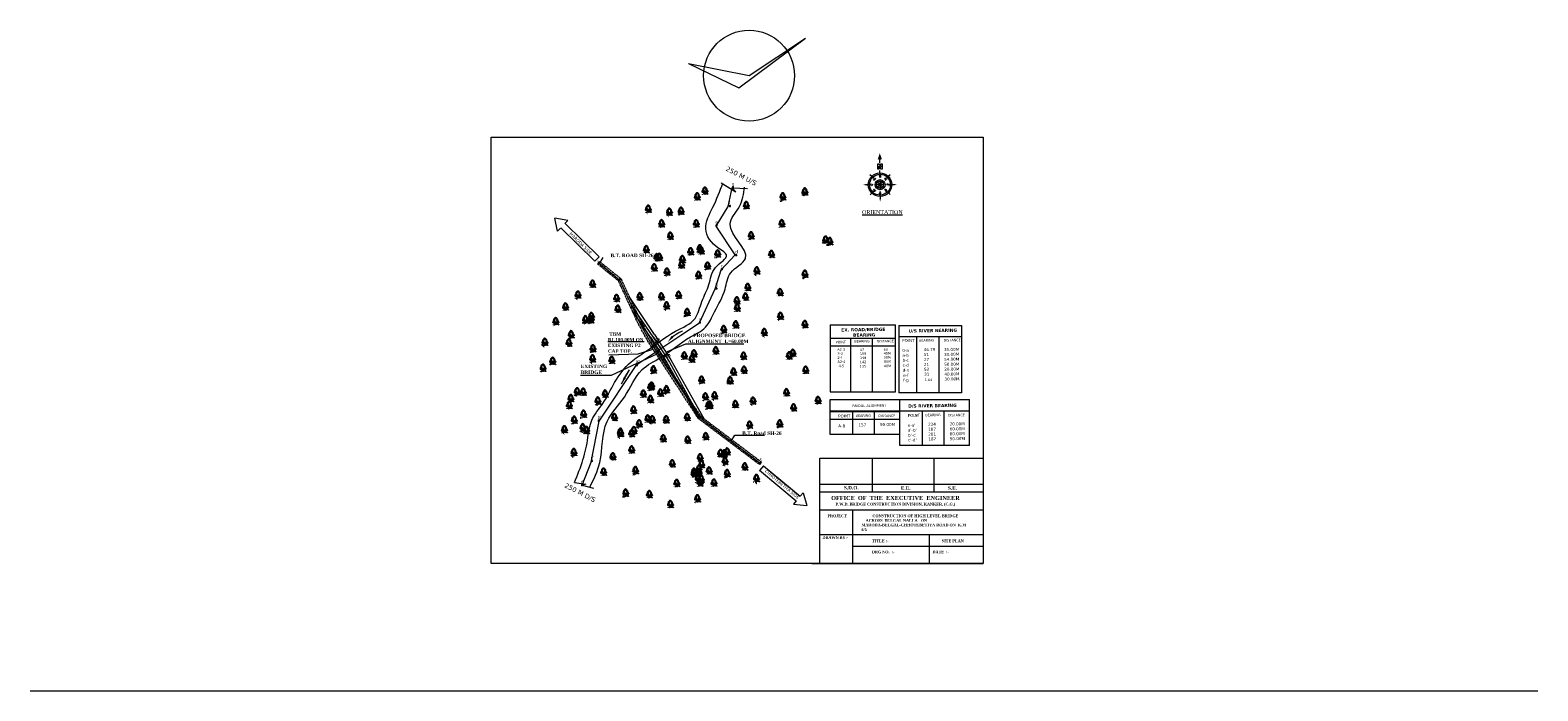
# Model space of a CAD drawing. Header units: millimetres. Extents: x -7700071838 to 844383267715, y -571436171822 to -543.
# Tile 7 of 11: x -3841482390 to -3839024160, y -6732846500 to -6731770360. Entities that reach past the tile are written whole.
import ezdxf
from ezdxf.enums import TextEntityAlignment as Align

# ---------------------------------------------------------------- set-up
doc = ezdxf.new("R2010")
doc.units = ezdxf.units.MM
doc.header["$MEASUREMENT"] = 0
doc.header["$PDMODE"] = 98
doc.header["$PDSIZE"] = 1500
doc.linetypes.add('CENTER', pattern=[50.8, 31.75, -6.35, 6.35, -6.35])
doc.linetypes.add('CENTER2', pattern=[28.575, 19.05, -3.175, 3.175, -3.175])
for name, color, linetype in [('A-Anno-Note', 211, 'Continuous'), ('GROUND_LVL', 114, 'Continuous'), ('SECTION', 7, 'Continuous'), ('TEX', 6, 'Continuous'), ('TEXT', 221, 'Continuous')]:
    doc.layers.add(name, color=color, linetype=linetype)
doc.layers.add('DIMENTION', color=7, linetype='Continuous', lineweight=9)
doc.styles.add('ROMANS', font='romans.shx')
doc.styles.get("Standard").update_dxf_attribs({"font": 'verdana.ttf', "height": 4000})
doc.dimstyles.new('ISO-25', dxfattribs={"dimtxt": 1600, "dimasz": 4000, "dimexe": 4000, "dimexo": 4000, "dimgap": 0.02, "dimtad": 0, "dimdec": 0, "dimdsep": 46, "dimtxsty": 'Standard', "dimcen": 996, "dimclrd": 1, "dimclre": 1, "dimclrt": 1, "dimadec": 0, "dimazin": 0, "dimtfac": 1, "dimtdec": 0, "dimtix": 1, "dimtmove": 2, "dimatfit": 3, "dimfxl": 1200, "dimlwd": 0, "dimlwe": 0, "dimarcsym": 0})

# ---------------------------------------------------------------- blocks, each defined once
blk = doc.blocks.new('A$C16861002')
h = blk.add_hatch()
h.set_pattern_fill('AR-SAND,_O', color=86, scale=0.00875, angle=-7.1637)
h.set_pattern_definition([(30.3363, (-438.715158, 35.971238), (0.0015555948, 0.01679683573), [0, -0.0133, 0, -0.014875, 0, -0.01421875]), (0.3363, (-438.715158, 35.971238), (0.0184440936, 0.0225698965), [0, -0.007175, 0, -0.0119875, 0, -0.00459375]), (320.3363, (-438.725837, 35.97258), (0.02704221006, -0.0033489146), [0, -0.004375, 0, -0.01575, 0, -0.0205625]), (310.3363, (-438.725837, 35.97258), (0.0270559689, 0.0043395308), [0, -0.0021875, 0, -0.010325, 0, -0.0118125])])
edge = h.paths.add_edge_path()
edge.add_spline(control_points=[(0.44, 0.1), (0.44, 0.1), (0.41, 0.11), (0.36, 0.11), (0.27, 0.12), (0.17, 0.14), (0.08, 0.13), (0.01, 0.17), (-0.01, 0.15), (-0.01, 0.14)], knot_values=[0.028153, 0.028153, 0.028153, 0.028153, 0.042705, 0.440186, 0.998352, 1.57343, 2.182336, 2.529485, 2.667956, 2.667956, 2.667956, 2.667956], degree=3, periodic=0)
edge.add_line((-0.01, 0.14), (0.43, 0.08))
edge.add_arc((0.31, 0.12), 0.13, 342.7907, 350.3646)
at = {"color": 86}
for p, q in [((0.65, 0.39), (0.64, 0.26)), ((0.65, 0.27), (0.64, 0.16)), ((0.65, 0.17), (0.64, 0.07)), ((0.66, 0.46), (0.65, 0.39)), ((0.66, 0.39), (0.68, 0.47)), ((0.67, 0.35), (0.66, 0.27)), ((0.69, 0.47), (0.68, 0.35))]:
    blk.add_line(p, q, dxfattribs=at)
for points in [[(0.2, 0.64), (0.16, 0.63), (0.19, 0.61)], [(0.18, 0.73), (0.21, 0.65), (0.25, 0.68)], [(0.19, 0.78), (0.2, 0.75), (0.23, 0.78), (0.26, 0.77), (0.25, 0.8), (0.23, 0.79)], [(0.22, 0.6), (0.21, 0.59), (0.24, 0.57), (0.25, 0.59)], [(0.24, 0.64), (0.22, 0.63), (0.26, 0.6), (0.28, 0.62)], [(0.29, 0.76), (0.26, 0.74), (0.27, 0.72)], [(0.29, 0.88), (0.27, 0.86), (0.3, 0.85)], [(0.31, 0.71), (0.27, 0.69), (0.28, 0.65), (0.32, 0.67)], [(0.31, 0.6), (0.27, 0.57), (0.31, 0.57), (0.34, 0.55)], [(0.36, 0.93), (0.31, 0.96), (0.28, 0.94), (0.29, 0.91)], [(0.29, 0.81), (0.31, 0.76), (0.37, 0.79), (0.32, 0.8), (0.31, 0.83)], [(0.33, 0.6), (0.35, 0.57), (0.38, 0.6)], [(0.41, 1.05), (0.36, 1.04), (0.34, 1), (0.37, 1), (0.37, 0.97), (0.35, 0.96), (0.39, 0.96), (0.39, 0.99), (0.42, 1), (0.42, 1.02), (0.39, 1.02)], [(0.36, 0.91), (0.34, 0.87), (0.4, 0.84), (0.42, 0.86), (0.38, 0.87)], [(0.36, 0.84), (0.34, 0.82), (0.37, 0.81)], [(0.34, 0.66), (0.35, 0.62), (0.4, 0.68), (0.36, 0.66)], [(0.4, 1.1), (0.4, 1.09), (0.37, 1.11)], [(0.41, 0.61), (0.38, 0.58), (0.41, 0.5), (0.47, 0.53), (0.42, 0.54), (0.45, 0.57)], [(0.41, 0.94), (0.39, 0.93), (0.4, 0.91), (0.43, 0.92)], [(0.43, 1.17), (0.41, 1.15), (0.43, 1.11)], [(0.45, 1.09), (0.42, 1.07), (0.46, 1.04), (0.47, 1.06), (0.46, 1.07)], [(0.46, 0.84), (0.42, 0.82), (0.43, 0.78), (0.45, 0.78), (0.45, 0.8), (0.47, 0.81), (0.48, 0.79), (0.5, 0.8)], [(0.5, 1.22), (0.5, 1.18), (0.45, 1.19), (0.48, 1.21), (0.48, 1.23)], [(0.46, 1.27), (0.49, 1.27), (0.46, 1.24)], [(0.49, 1.15), (0.46, 1.14), (0.48, 1.11)], [(0.47, 0.56), (0.5, 0.51), (0.52, 0.56)], [(0.48, 0.77), (0.5, 0.73), (0.52, 0.76)], [(0.52, 1.32), (0.5, 1.3), (0.53, 1.3)], [(0.5, 0.62), (0.52, 0.59), (0.57, 0.59), (0.56, 0.61), (0.53, 0.61)], [(0.55, 0.53), (0.51, 0.49), (0.53, 0.47), (0.55, 0.48), (0.54, 0.5)], [(0.55, 1.27), (0.52, 1.25), (0.55, 1.23)], [(0.57, 0.69), (0.55, 0.65), (0.6, 0.65)], [(0.6, 0.52), (0.57, 0.48), (0.62, 0.49)], [(0.61, 0.59), (0.59, 0.57), (0.62, 0.55), (0.65, 0.56)], [(0.64, 0.46), (0.67, 0.52), (0.72, 0.48), (0.68, 0.49)], [(0.74, 0.47), (0.72, 0.45), (0.75, 0.44)], [(0.74, 0.5), (0.78, 0.46), (0.79, 0.49)], [(0.83, 0.49), (0.86, 0.48), (0.87, 0.51)], [(0.85, 0.65), (0.86, 0.62), (0.89, 0.63), (0.91, 0.6), (0.93, 0.66), (0.9, 0.64)], [(0.92, 0.49), (0.9, 0.46), (0.95, 0.46)], [(0.94, 0.63), (0.98, 0.59), (1.02, 0.6)], [(0.96, 0.5), (1, 0.46), (1.03, 0.48), (1.07, 0.47), (1.07, 0.52), (1.03, 0.5)], [(0.97, 0.67), (1, 0.63), (1.01, 0.67)], [(1.05, 0.59), (1.08, 0.57), (1.04, 0.57)], [(1.1, 0.66), (1.06, 0.63), (1.06, 0.62), (1.11, 0.6), (1.14, 0.61), (1.09, 0.62), (1.13, 0.65)], [(1.14, 0.75), (1.11, 0.75), (1.09, 0.71), (1.11, 0.7), (1.12, 0.73)], [(1.1, 0.52), (1.09, 0.49), (1.13, 0.48), (1.13, 0.52)], [(1.15, 0.72), (1.12, 0.7), (1.13, 0.67)], [(1.13, 0.57), (1.13, 0.54), (1.16, 0.57)], [(1.17, 0.53), (1.16, 0.51), (1.18, 0.48)]]:
    blk.add_lwpolyline(points, close=True, dxfattribs=at)
for points in [[(0.7, 1.46), (0.68, 1.46), (0.61, 1.37), (0.6, 1.31), (0.58, 1.3), (0.53, 1.29)], [(0.6, 0.07), (0.62, 0.18), (0.63, 0.3), (0.63, 0.41), (0.65, 0.47)], [(0.7, 0.46), (0.68, 0.35), (0.68, 0.25), (0.66, 0.12), (0.65, 0.06)], [(0.7, 1.46), (0.72, 1.45), (0.72, 1.45), (0.72, 1.46), (0.74, 1.48), (0.79, 1.47), (0.79, 1.46), (0.81, 1.46), (0.82, 1.43), (0.83, 1.44), (0.87, 1.42)], [(1.11, 0.76), (1.12, 0.76), (1.11, 0.85), (1.08, 0.89), (1.02, 0.89), (0.98, 0.92), (1, 0.95), (1.06, 0.96), (1.07, 0.98), (1.07, 1.05), (1.03, 1.05), (1.01, 1.09), (1.05, 1.13), (1.04, 1.13), (1.03, 1.15), (1, 1.15), (0.99, 1.15), (1.01, 1.17), (0.99, 1.21), (0.99, 1.24), (0.94, 1.22), (0.92, 1.22), (0.91, 1.24), (0.96, 1.26), (0.92, 1.33), (0.89, 1.34), (0.9, 1.39), (0.87, 1.41), (0.87, 1.42)], [(0.91, 0.46), (0.95, 0.44), (0.98, 0.45), (1.03, 0.44), (1.07, 0.46), (1.09, 0.45), (1.09, 0.48), (1.13, 0.46), (1.19, 0.48)], [(1.1, 0.7), (1.11, 0.67), (1.16, 0.65), (1.18, 0.6), (1.18, 0.57), (1.21, 0.55), (1.19, 0.48)]]:
    blk.add_lwpolyline(points, dxfattribs=at)
for centre, radius, start, end in [((0.24, 0.15), 0.227, 343.8213, 33.8793), ((0.4, 0.14), 0.0898, 354.9817, 66.5193), ((0.37, 0.11), 0.0789, 338.4127, 44.178), ((0.31, 0.12), 0.13, 343.4617, 20.2712), ((0.22, 0.18), 0.273, 338.8097, 11.1779), ((0.53, 0.08), 0.0496, 83.2374, 178.7654), ((0.59, 0.1), 0.101, 124.1986, 191.1044), ((0.67, 0.06), 0.0496, 346.9072, 82.4352), ((0.62, 0.1), 0.101, 334.5682, 41.474), ((0.99, 0.08), 0.273, 154.4947, 186.8629), ((0.81, 0.08), 0.0898, 99.1533, 170.6909), ((0.96, 0.06), 0.227, 131.7933, 181.8513), ((0.82, 0.06), 0.0789, 121.4946, 187.2599), ((0.89, 0.05), 0.13, 145.4014, 182.2109), ((0.87, 0.07), 0.227, 343.8213, 33.8793), ((1.03, 0.06), 0.0898, 354.9817, 66.5193), ((1.01, 0.03), 0.0789, 338.4127, 44.178), ((0.94, 0.04), 0.13, 343.4617, 20.2712), ((0.85, 0.1), 0.273, 338.8097, 11.1779), ((1.16, 0), 0.0496, 83.2374, 178.7654), ((1.22, 0.02), 0.101, 124.1986, 191.1044)]:
    blk.add_arc(centre, radius, start, end, dxfattribs=at)
for points, start_tangent, end_tangent in [([(0.53, 0.18), (0.53, 0.19), (0.53, 0.19), (0.54, 0.19), (0.54, 0.19), (0.54, 0.18), (0.54, 0.18), (0.54, 0.18), (0.53, 0.18), (0.53, 0.18), (0.53, 0.18)], (-0.533022, 0.846101), (-0.533022, 0.846101)), ([(0.53, 0.13), (0.53, 0.14), (0.53, 0.14), (0.54, 0.14), (0.54, 0.13), (0.54, 0.13), (0.54, 0.13), (0.54, 0.12), (0.53, 0.12), (0.53, 0.13), (0.53, 0.13)], (-0.533022, 0.846101), (-0.533022, 0.846101)), ([(0.68, 0.11), (0.68, 0.12), (0.68, 0.12), (0.67, 0.12), (0.67, 0.12), (0.67, 0.11), (0.67, 0.11), (0.67, 0.11), (0.67, 0.1), (0.68, 0.11), (0.68, 0.11)], (0.725822, 0.687882), (0.725822, 0.687882)), ([(0.69, 0.16), (0.69, 0.17), (0.69, 0.17), (0.69, 0.17), (0.69, 0.17), (0.69, 0.17), (0.69, 0.16), (0.69, 0.16), (0.69, 0.16), (0.69, 0.16), (0.69, 0.16)], (0.725822, 0.687882), (0.725822, 0.687882)), ([(1.16, 0.1), (1.16, 0.11), (1.16, 0.11), (1.17, 0.11), (1.17, 0.11), (1.17, 0.1), (1.17, 0.1), (1.17, 0.1), (1.16, 0.1), (1.16, 0.1), (1.16, 0.1)], (-0.533022, 0.846101), (-0.533022, 0.846101)), ([(1.16, 0.05), (1.16, 0.06), (1.17, 0.06), (1.17, 0.06), (1.17, 0.05), (1.17, 0.05), (1.17, 0.05), (1.17, 0.04), (1.17, 0.04), (1.16, 0.05), (1.16, 0.05)], (-0.533022, 0.846101), (-0.533022, 0.846101))]:
    blk.add_spline(points, degree=3, dxfattribs=dict(at, start_tangent=start_tangent, end_tangent=end_tangent))
blk = doc.blocks.new('Anno_North_J_Metric')
at = {"linetype": 'ByBlock', "lineweight": -2}
h = blk.add_hatch(color=0, dxfattribs=at)
h.paths.add_polyline_path([(-4.17, 0), (-4.68, 0, 1), (4.68, 0), (4.17, 0, -1)])
h.paths.add_polyline_path([(1.41, 0), (2, 0, 1), (-2, 0), (-1.41, 0, -1)])
at = {"color": 0, "linetype": 'ByBlock', "lineweight": -2}
for p, q in [((-4.68, 0), (-5.67, 0)), ((-4.68, 0), (-4.17, 0)), ((-3.31, 3.31), (-4.01, 4.01)), ((-1.41, 0), (-2, 0)), ((-1.41, 0), (1.41, 0)), ((1.41, 0), (-1.41, 0)), ((-1, 1), (1, -1)), ((-1, -1), (1, 1)), ((1, -1), (-1, 1)), ((1, 1), (-1, -1)), ((0, 4.68), (0, 5.67)), ((0, 1.41), (0, -1.41)), ((0, -1.41), (0, 1.41)), ((1.41, 0), (2, 0)), ((3.31, 3.31), (4.01, 4.01)), ((4.68, 0), (4.17, 0)), ((4.68, 0), (5.67, 0)), ((6.17, 0.4), (6.17, 0.82)), ((6.17, 0.82), (8.27, 0.82)), ((7.43, 0.4), (6.17, 0.4)), ((6.17, -0.44), (7.43, 0.4)), ((8.27, 0.4), (7.01, -0.44)), ((8.27, 0.82), (8.27, 0.4)), ((8.67, 0), (9.83, 0)), ((-3.31, -3.31), (-4.01, -4.01)), ((0, -4.68), (0, -5.67)), ((3.31, -3.31), (4.01, -4.01)), ((6.17, -0.86), (6.17, -0.44)), ((8.27, -0.86), (6.17, -0.86)), ((7.01, -0.44), (8.27, -0.44)), ((8.27, -0.44), (8.27, -0.86))]:
    blk.add_line(p, q, dxfattribs=at)
for radius in [4.68, 4.17, 2, 1.41]:
    blk.add_circle((0, 0), radius, dxfattribs=at)
for points in [[(-0.33, 5.5), (0, 5.67), (0, 6.67)], [(0, 6.67), (0.33, 5.5), (0, 5.67)], [(-6.67, 0), (-5.5, 0.33), (-5.67, 0)], [(-5.5, -0.33), (-5.67, 0), (-6.67, 0)], [(-4.17, 0), (-3.5, 0.67), (-3.5, -0.67)], [(-2.95, 2.95), (-2, 2.95), (-2.95, 2)], [(0, 4.17), (0.67, 3.5), (-0.67, 3.5)], [(2.95, 2.95), (2.95, 2), (2, 2.95)], [(4.17, 0), (3.5, -0.67), (3.5, 0.67)], [(12.5, 0), (10.17, 0.83), (9.83, 0)], [(9.83, 0), (10.17, -0.83), (12.5, 0)], [(-2.95, -2.95), (-2.95, -2), (-2, -2.95)], [(0, -4.17), (-0.67, -3.5), (0.67, -3.5)], [(0, -6.67), (-0.33, -5.5), (0, -5.67)], [(0.33, -5.5), (0, -5.67), (0, -6.67)], [(2.95, -2.95), (2, -2.95), (2.95, -2)]]:
    blk.add_solid(points, dxfattribs=at)
at = {"color": 0, "linetype": 'ByBlock', "lineweight": -2, "style": 'ROMANS'}
for s, rotation, p in [('S', 270, (-3.33, 0)), ('SW', 45, (-2, 2)), ('NW', 315, (2, 2)), ('N', 270, (2.83, 0)), ('SE', 135, (-2, -2)), ('E', 180, (0, -2.67)), ('NE', 225, (2, -2))]:
    blk.add_text(s, height=0.5, rotation=rotation, dxfattribs=at).set_placement(p, align=Align.CENTER)
blk.add_text('W', height=0.5, dxfattribs=at).set_placement((0, 2.83), align=Align.CENTER)

msp = doc.modelspace()

# ---------------------------------------------------------------- linework, layer by layer
at = {"layer": 'DIMENTION', "color": 5, "lineweight": 9, "ltscale": 20}
for p, q in [((-3840561748.395923, -6732146814.059858), (-3840617292.08137, -6732092471.451373)), ((-3840610207.240735, -6732085230.022026), (-3840554663.555283, -6732139572.63051)), ((-3840561748.355939, -6732146814.01899), (-3840554639.226791, -6732139596.432921)), ((-3840286620.06417, -6732479840.339508), (-3840293106.811499, -6732487622.072925)), ((-3840233418.8504, -6732537377.14694), (-3840293106.811499, -6732487622.072925)), ((-3840286620.06417, -6732479840.339508), (-3840226932.103075, -6732529595.413525))]:
    msp.add_line(p, q, dxfattribs=at)
for points in [[(-3840617548.385235, -6732092733.420047), (-3840622357.257679, -6732097648.577894), (-3840626770.634571, -6732076624.058988)], [(-3840610463.5446, -6732085491.990705), (-3840605654.672155, -6732080576.832859), (-3840626770.634571, -6732076624.058988)], [(-3840226697.43606, -6732529313.898605), (-3840222294.522562, -6732524032.006563), (-3840216223.731002, -6732544639.135927)], [(-3840233184.183385, -6732537095.632019), (-3840237587.096883, -6732542377.524063), (-3840216223.731002, -6732544639.135927)]]:
    msp.add_lwpolyline(points, dxfattribs=at)
at = {"layer": 'GROUND_LVL', "color": 4, "lineweight": 9}
for p, q in [((-3840195084.631698, -6732467760), (-3839928280, -6732467759.999998)), ((-3840195084.631698, -6732638141.783301), (-3840195084.631698, -6732467760)), ((-3840109510.171448, -6732467759.999999), (-3840109510.171492, -6732522320.641045)), ((-3840009100.171448, -6732467759.999999), (-3840009100.171492, -6732522320.641045)), ((-3839928280, -6732464457.806129), (-3839928280, -6732639270)), ((-3840195084.631698, -6732509991.556041), (-3839928280, -6732509991.556041)), ((-3840195084.631698, -6732522320.641045), (-3839928280, -6732522320.641045)), ((-3840195084.631698, -6732551831.783301), (-3839928280, -6732551831.783301)), ((-3840141695.161111, -6732551831.783301), (-3840141695.161112, -6732638141.783301)), ((-3840195084.631698, -6732592059.587333), (-3839928280, -6732592059.587333)), ((-3840016720, -6732592059.587333), (-3840016720, -6732610911.783301)), ((-3840141695.161125, -6732610911.783301), (-3839928280, -6732610911.783301)), ((-3840016720, -6732610911.783301), (-3840016720, -6732638141.783301)), ((-3840207628.920477, -6732639270), (-3839928280, -6732639270))]:
    msp.add_line(p, q, dxfattribs=at)
at = {"layer": 'SECTION', "lineweight": 5, "ltscale": 20}
for p, q in [((-3840326650, -6731864160), (-3840218000, -6731783630)), ((-3840310190, -6731844440), (-3840218000, -6731783630)), ((-3840408960, -6731824720), (-3840326650, -6731864160)), ((-3840408960, -6731824720), (-3840310190, -6731844440)), ((-3840355550, -6732018970), (-3840331780, -6732033590)), ((-3840344460, -6732057420), (-3840337900, -6732027150)), ((-3840331780, -6732033590), (-3840337900, -6732027150)), ((-3840337900, -6732027150), (-3840312860, -6732028460)), ((-3840363720, -6732089410), (-3840344460, -6732057420)), ((-3840333000, -6732136170), (-3840363720, -6732089410)), ((-3840553706.550103, -6732147319.938517), (-3840557133.449898, -6732151300.061482)), ((-3840555420, -6732149310), (-3840521260, -6732176910)), ((-3840355530, -6732160710), (-3840333000, -6732136170)), ((-3840519305.639636, -6732175155.938762), (-3840523214.360364, -6732178664.061236)), ((-3840521260, -6732176910), (-3840488730, -6732246730)), ((-3840365370, -6732191900), (-3840355530, -6732160710)), ((-3840390780, -6732246830), (-3840365370, -6732191900)), ((-3840488730, -6732246730), (-3840470840, -6732279210)), ((-3840421550, -6732266970), (-3840390780, -6732246830)), ((-3840493250, -6732314820), (-3840421550, -6732266970)), ((-3840470840, -6732279210), (-3840423670, -6732350650)), ((-3840454226.103399, -6732288908.831223), (-3840466471.708601, -6732269964.852268)), ((-3840539010, -6732299300), (-3840491040, -6732297650)), ((-3840534370, -6732332450), (-3840459045.197877, -6732297073.486616)), ((-3840491040, -6732297650), (-3840466633.931766, -6732290011.896976)), ((-3840468995.996321, -6732286762.552302), (-3840470520, -6732286130)), ((-3840464766.690831, -6732283648.391726), (-3840468995.996321, -6732286762.552302)), ((-3840464749.105676, -6732283653.916327), (-3840464749.105676, -6732282170)), ((-3840457360.734224, -6732304059.894401), (-3840458400, -6732305890)), ((-3840453453.361894, -6732301450.991313), (-3840452320, -6732301450.991313)), ((-3840446097.751368, -6732294671.015531), (-3840413318.088, -6732281079.38263)), ((-3840413318.088, -6732281079.38263), (-3840318628.088, -6732281079.38263)), ((-3840554740, -6732407040), (-3840493250, -6732314820)), ((-3840584810.804086, -6732332450), (-3840534370, -6732332450)), ((-3840423670, -6732350650), (-3840391150, -6732400990)), ((-3840389639.202288, -6732398842.036888), (-3840392660.797712, -6732403137.963112)), ((-3840391150, -6732400990), (-3840291940, -6732475680)), ((-3840567470, -6732473910), (-3840554740, -6732407040)), ((-3840582220, -6732511540), (-3840567470, -6732473910)), ((-3840290429.202288, -6732473532.036888), (-3840293450.797712, -6732477827.963112)), ((-3840594955.746066, -6732507285.746992), (-3840576500, -6732509700)), ((-3840576500, -6732509700), (-3840582220, -6732511540)), ((-3840582220, -6732511540), (-3840563660, -6732516600))]:
    msp.add_line(p, q, dxfattribs=at)
at = {"layer": 'SECTION', "color": 1, "lineweight": 9, "ltscale": 20}
for p, q in [((-3840466471.708601, -6732269964.852268), (-3840501531.990394, -6732219252.749176)), ((-3840065987.709169, -6732251263.865028), (-3840065987.709169, -6732361323.865028)), ((-3839964074.921187, -6732251263.865028), (-3839964074.921187, -6732361323.865028)), ((-3840470710, -6732270245), (-3840444090, -6732311545)), ((-3840466471.708601, -6732269964.852268), (-3840439851.708601, -6732311264.852268)), ((-3840464268.443144, -6732280260.658062), (-3840465798.443144, -6732279935.658062)), ((-3840464508.968796, -6732266106.654908), (-3840437888.968796, -6732307406.654908)), ((-3840464268.443144, -6732280260.658062), (-3840458154.415779, -6732275991.325097)), ((-3840458153.39322, -6732275988.916019), (-3840456806.875053, -6732272816.611416)), ((-3840449748.594603, -6732302765.888165), (-3840450827.702636, -6732305433.07854)), ((-3840449748.594603, -6732302765.888165), (-3840443547.563399, -6732298627.543073)), ((-3840443547.563399, -6732298627.543073), (-3840439271.304318, -6732298627.543073)), ((-3840512678.252726, -6732336135.536221), (-3840505390, -6732323660))]:
    msp.add_line(p, q, dxfattribs=at)
at = {"layer": 'SECTION', "lineweight": 9, "ltscale": 20}
for p, q in [((-3840177731.935157, -6732250409.84866), (-3840177731.935157, -6732359487.078098)), ((-3840177731.935157, -6732250409.84866), (-3840071231.935157, -6732250409.84866)), ((-3840071231.935157, -6732359487.078098), (-3840071231.935157, -6732250409.84866)), ((-3840065987.709169, -6732251263.865028), (-3839964074.921187, -6732251263.865028)), ((-3840540331.708733, -6732277422.121804), (-3840481460.468182, -6732277422.121804)), ((-3840177731.935157, -6732272279.84866), (-3840071231.935157, -6732272279.84866)), ((-3840144891.935156, -6732272279.84866), (-3840144891.935156, -6732359487.078099)), ((-3840109441.935156, -6732272279.84866), (-3840109441.935157, -6732359487.078099)), ((-3840065987.709168, -6732269243.865027), (-3839964074.921187, -6732269243.865027)), ((-3840037087.709169, -6732269243.865027), (-3840037087.709169, -6732361323.865028)), ((-3840000627.709169, -6732269243.865027), (-3840000627.709169, -6732361323.865028)), ((-3840177930.000002, -6732372213.731728), (-3840064410.000001, -6732372213.731727)), ((-3840177930.000002, -6732391082.153468), (-3840177930.000002, -6732372213.731728)), ((-3840177731.935157, -6732359487.078098), (-3840071231.935156, -6732359487.078098)), ((-3839964074.921187, -6732361323.865028), (-3840065987.709168, -6732361323.865028)), ((-3840064410.000001, -6732391082.153469), (-3840064410.000002, -6732372213.731727)), ((-3840064410, -6732390193.731726), (-3840064410.000001, -6732372213.731727)), ((-3840064410.000001, -6732372213.731727), (-3839950890, -6732372213.731727)), ((-3839950890, -6732446810), (-3839950890, -6732372213.731726)), ((-3840064410.000001, -6732391082.153469), (-3840177930.000002, -6732391082.153469)), ((-3840177930.000002, -6732391239.817867), (-3840064410.000001, -6732391239.817866)), ((-3840177930.000002, -6732428976.661349), (-3840177930.000002, -6732391239.817867)), ((-3840141640.000002, -6732391239.817867), (-3840141640.000002, -6732428976.661349)), ((-3840106070.000002, -6732391239.817868), (-3840106070.000002, -6732428976.661349)), ((-3840064410.000001, -6732428976.66135), (-3840064410.000002, -6732391239.817867)), ((-3840064410.000001, -6732390193.731727), (-3839950890, -6732390193.731725)), ((-3840064410, -6732446810), (-3840064410, -6732390193.731726)), ((-3840028120, -6732390193.731726), (-3840028120, -6732446810)), ((-3839992550, -6732390193.731727), (-3839992550, -6732446810)), ((-3840177930.000002, -6732404234.379262), (-3840064410, -6732404234.379262)), ((-3840333589.737719, -6732429947.259118), (-3840284830.466536, -6732429947.259118)), ((-3840064410.000001, -6732428976.66135), (-3840177930.000002, -6732428976.66135)), ((-3839950890, -6732446810), (-3840064410, -6732446810)), ((-3841482390, -6732846500), (-3839024160, -6732846500))]:
    msp.add_line(p, q, dxfattribs=at)
at = {"layer": 'SECTION', "color": 5, "lineweight": 9, "ltscale": 20}
msp.add_line((-3840177731.935157, -6732284479.84866), (-3840071231.935156, -6732284479.84866), dxfattribs=at)
at = {"layer": 'SECTION', "lineweight": 5, "ltscale": 20}
msp.add_lwpolyline([(-3839928280, -6732639270), (-3840730930, -6732639270), (-3840730930, -6731944700), (-3839928280, -6731944700)], close=True, dxfattribs=at)
at = {"layer": 'SECTION', "color": 40, "linetype": 'CENTER', "lineweight": 9, "ltscale": 100}
for points in [[(-3840293450.797712, -6732477827.963112), (-3840392660.797712, -6732403137.963112), (-3840455134.986146, -6732307431.687475), (-3840474053.869595, -6732278771.40878), (-3840491120, -6732247890), (-3840523214.360364, -6732178664.061236), (-3840557133.449898, -6732151300.061482)], [(-3840553706.550103, -6732147319.938517), (-3840519305.639636, -6732175155.938762), (-3840485320, -6732247150), (-3840469824.564105, -6732275657.248204), (-3840450820, -6732305600), (-3840389639.202288, -6732398842.036888), (-3840290429.202288, -6732473532.036888)]]:
    msp.add_lwpolyline(points, dxfattribs=at)
at = {"layer": 'SECTION', "color": 1, "lineweight": 9, "ltscale": 20}
for points in [[(-3840464508.968796, -6732266106.654908), (-3840505513.687222, -6732204372.357146)], [(-3840470710, -6732270245), (-3840499950.568173, -6732228842.903728)], [(-3840518405.94485, -6732346680.371115), (-3840505390, -6732323660)], [(-3840444090, -6732311545), (-3840392660.797712, -6732403137.963112)], [(-3840439851.708601, -6732311264.852268), (-3840391150, -6732400990)], [(-3840437974.950075, -6732307273.257957), (-3840383886.681111, -6732403172.808047)]]:
    msp.add_lwpolyline(points, dxfattribs=at)
at = {"layer": 'SECTION', "lineweight": 5, "ltscale": 20}
msp.add_circle((-3840310190, -6731844440), 74080, dxfattribs=at)
at = {"layer": 'SECTION', "color": 5, "lineweight": 9, "ltscale": 20}
for points in [[(-3840594955.746066, -6732507285.746992), (-3840581030, -6732470070), (-3840572900, -6732433940), (-3840566540, -6732405510), (-3840548710, -6732378490), (-3840529380, -6732344110), (-3840502680, -6732310850), (-3840479250, -6732294010), (-3840430120, -6732260890), (-3840398340, -6732239820), (-3840387140, -6732212270), (-3840375690, -6732184850), (-3840364740, -6732156800), (-3840346940, -6732136490), (-3840359400, -6732125950), (-3840380960, -6732093870), (-3840369160, -6732058550), (-3840352890, -6732019840)], [(-3840570272.745726, -6732515456.501698), (-3840553720, -6732474530), (-3840541700, -6732407550), (-3840513580, -6732368110), (-3840484450, -6732323210), (-3840454740.254913, -6732303593.417192), (-3840405730, -6732270060), (-3840381200, -6732254240), (-3840366340, -6732229090), (-3840349470, -6732192350), (-3840340230, -6732165600), (-3840316210, -6732142130), (-3840341250, -6732086400), (-3840325920, -6732057830), (-3840317740, -6732026000)]]:
    msp.add_spline(points, degree=3, dxfattribs=at)
at = {"layer": 'SECTION', "color": 1, "lineweight": 9, "ltscale": 20, "start_tangent": (-0.849791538, -0.5271189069), "end_tangent": (-0.933260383, -0.3592005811)}
msp.add_spline([(-3840435599.123483, -6732270213.481671), (-3840429054.29857, -6732265435.038661), (-3840419498.714934, -6732260557.116832)], degree=3, dxfattribs=at)
at = {"layer": 'SECTION', "color": 230, "lineweight": 9, "ltscale": 20}
for p in [(-3840336494.245896, -6732026521.124344), (-3840341434.245896, -6732056651.124344), (-3840363384.245896, -6732088421.124344), (-3840555420, -6732149310), (-3840331034.245896, -6732136851.124344), (-3840521260, -6732176909.999999), (-3840354624.245896, -6732159861.124344), (-3840363414.245896, -6732191081.124344), (-3840500740.438448, -6732220951.678068), (-3840390324.245896, -6732246501.124344), (-3840460847.88117, -6732277786.323895), (-3840446739.025841, -6732300773.318353), (-3840493114.245896, -6732315571.124344), (-3840391150, -6732400990), (-3840555464.245896, -6732406471.124344), (-3840566524.245896, -6732471811.124344), (-3840291940, -6732475680), (-3840582614.245896, -6732511371.124344)]:
    msp.add_point(p, dxfattribs=at)
at = {"layer": 'SECTION', "color": 1, "lineweight": 9, "ltscale": 20}
for points in [[(-3840433519.683338, -6732270943.521355), (-3840442969.698321, -6732278604.932243), (-3840436515.276867, -6732268292.781947)], [(-3840442180.937387, -6732293620.771428), (-3840446097.751368, -6732294671.015531), (-3840442733.276769, -6732292407.22333)], [(-3840510920.780244, -6732337090.151575), (-3840518405.94485, -6732346680.371115), (-3840514435.725208, -6732335180.920866)]]:
    msp.add_solid(points, dxfattribs=at)
at = {"layer": 'SECTION', "lineweight": 9, "ltscale": 20}
for points in [[(-3840470633.269233, -6732290682.526728), (-3840466633.931766, -6732290011.896976), (-3840470199.587287, -6732291943.358892)], [(-3840462956.974949, -6732298142.338604), (-3840459045.197876, -6732297073.486616), (-3840462398.872839, -6732299353.247277)]]:
    msp.add_solid(points, dxfattribs=at)

# ---------------------------------------------------------------- block references
at = {"layer": 'A-Anno-Note', "color": 212, "lineweight": 9, "xscale": 4090.4057784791, "yscale": 4090.405431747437, "zscale": 4090.405433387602, "rotation": 90.42489494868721}
msp.add_blockref('Anno_North_J_Metric', (-3840096695.780394, -6732022015.345099), dxfattribs=at)
at = {"layer": 'SECTION', "color": 230, "lineweight": 9, "ltscale": 20, "xscale": 8321.040001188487, "yscale": 8321.040000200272, "zscale": 8321.039999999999, "rotation": 7.276220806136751}
for p in [(-3840399694.06279, -6732048240), (-3840387164.06279, -6732038850), (-3840260234.06279, -6732048240), (-3840224184.06279, -6732040410), (-3840479624.06279, -6732068570), (-3840426122.340016, -6732071815.903584), (-3840319721.167219, -6732062354.60795), (-3840457684.06279, -6732092136.518279), (-3840445144.06279, -6732073270), (-3840401264.06279, -6732092136.518279), (-3840261794.06279, -6732092136.518279), (-3840443574.06279, -6732112380), (-3840311929.050043, -6732111713.426488), (-3840190358.322751, -6732118627.105627), (-3840183599.050043, -6732121253.426488), (-3840482754.06279, -6732134280), (-3840410491.873563, -6732137663.31337), (-3840395584.099171, -6732133040.746972), (-3840393237.663713, -6732136323.738648), (-3840366354.06279, -6732141410), (-3840278754.06279, -6732142030), (-3840469884.06279, -6732164040), (-3840465594.06279, -6732147530), (-3840461314.06279, -6732146920), (-3840449054.06279, -6732170770), (-3840425164.06279, -6732159150), (-3840423944.06279, -6732150590), (-3840382894.06279, -6732160990), (-3840302644.06279, -6732168940), (-3840570344.06279, -6732190490), (-3840397594.06279, -6732176270), (-3840317354.06279, -6732195840), (-3840224184.06279, -6732174403.426488), (-3840594224.06279, -6732208230), (-3840531134.06279, -6732213730), (-3840493336.882608, -6732211152.969381), (-3840458244.06279, -6732211130), (-3840430064.06279, -6732208690), (-3840335114.06279, -6732217860), (-3840321024.06279, -6732211750), (-3840264664.06279, -6732204410), (-3840614444.06279, -6732227800), (-3840572303.805572, -6732243252.019453), (-3840529294.06279, -6732231470), (-3840449674.06279, -6732225810), (-3840416154.06279, -6732236840), (-3840334494.06279, -6732229480), (-3840264054.06279, -6732242940), (-3840630374.06279, -6732251650), (-3840581974.06279, -6732248590), (-3840572998.125581, -6732248590), (-3840356554.06279, -6732264340), (-3840336954.06279, -6732257000), (-3840290394.06279, -6732269230), (-3840224184.06279, -6732256183.426488), (-3840648134.06279, -6732285290), (-3840608934.06279, -6732286510), (-3840605254.06279, -6732273060), (-3840635357.143631, -6732316250.472953), (-3840570344.06279, -6732312200), (-3840569724.06279, -6732295690), (-3840539094.06279, -6732314650), (-3840420814.06279, -6732307540), (-3840408624.06279, -6732312660), (-3840404954.06279, -6732304100), (-3840369424.06279, -6732299200), (-3840324084.06279, -6732307770), (-3840249904.06279, -6732307540), (-3840243774.06279, -6732303260), (-3840651204.06279, -6732327490), (-3840471095.714402, -6732330330.890344), (-3840340564.06279, -6732333840), (-3840323414.06279, -6732330780), (-3840222944.06279, -6732330780), (-3840595454.06279, -6732366020), (-3840585654.06279, -6732366630), (-3840475772.248402, -6732358089.990393), (-3840474108.69025, -6732356490.348768), (-3840459542.54139, -6732367990.630623), (-3840449872.284171, -6732362652.650076), (-3840392634.06279, -6732346680), (-3840346074.06279, -6732347900), (-3840254184.06279, -6732367470), (-3840608324.06279, -6732388040), (-3840605864.06279, -6732377030), (-3840561744.06279, -6732381130), (-3840549892.248402, -6732369709.990393), (-3840487624.06279, -6732369510), (-3840475994.06279, -6732378410), (-3840386415.714402, -6732374160.890344), (-3840381478.418946, -6732388489.474178), (-3840379095.714402, -6732387860.890344), (-3840371475.714402, -6732372640.890344), (-3840337504.06279, -6732386430), (-3840308714.06279, -6732380930), (-3840242554.06279, -6732391940), (-3840202724.06279, -6732379920), (-3840600344.06279, -6732412310), (-3840585024.06279, -6732402530), (-3840534821.952743, -6732407863.45122), (-3840503554.06279, -6732395800), (-3840480274.06279, -6732410220), (-3840472924.06279, -6732411440), (-3840450254.06279, -6732411440), (-3840416182.494087, -6732407863.45122), (-3840616274.06279, -6732427600), (-3840586254.06279, -6732424550), (-3840580124.06279, -6732428830), (-3840524994.06279, -6732431890), (-3840524994.06279, -6732433720), (-3840506614.06279, -6732434070), (-3840502944.06279, -6732429180), (-3840494364.06279, -6732418170), (-3840385795.714402, -6732438980.890344), (-3840314224.06279, -6732420070), (-3840265214.06279, -6732418230), (-3840600954.06279, -6732464910), (-3840506614.06279, -6732460630), (-3840455124.06279, -6732442300), (-3840415304.06279, -6732444740), (-3840350829.765735, -6732463988.560185), (-3840537244.06279, -6732471640), (-3840440414.06279, -6732483270), (-3840395084.06279, -6732473490), (-3840392634.06279, -6732484500), (-3840361705.714402, -6732466460.890344), (-3840355885.643239, -6732467097.684271), (-3840354385.714402, -6732479240.890344), (-3840322184.06279, -6732488170), (-3840552368.787363, -6732496688.95274), (-3840500454.06279, -6732494280), (-3840433064.06279, -6732515080), (-3840404894.06279, -6732496730), (-3840404894.06279, -6732499790), (-3840398154.06279, -6732507740), (-3840396924.06279, -6732491840), (-3840396924.06279, -6732498560), (-3840395084.06279, -6732514460), (-3840393254.06279, -6732508350), (-3840380384.06279, -6732494890), (-3840372424.06279, -6732514460), (-3840350984.06279, -6732499170), (-3840303194.06279, -6732507130), (-3840516384.06279, -6732530980), (-3840477784.06279, -6732533420), (-3840443484.06279, -6732549320), (-3840399374.06279, -6732540150)]:
    msp.add_blockref('A$C16861002', p, dxfattribs=at)

# ---------------------------------------------------------------- texts
at = {"layer": 'SECTION', "color": 2, "linetype": 'CENTER2', "lineweight": 9, "ltscale": 800, "char_height": 7800, "width": 186225, "attachment_point": 1}
for s, insert, rotation in [('250 M U/S', (-3840345410, -6731991680), 332.4034527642), ('250 M D/S', (-3840608313.707564, -6732507528.274117), 332.7239204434)]:
    msp.add_mtext(s, dxfattribs=dict(at, insert=insert, rotation=rotation))
at = {"layer": 'SECTION', "lineweight": 9, "ltscale": 20, "char_height": 5200, "width": 2.503244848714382e-12, "attachment_point": 1}
for s, insert in [('g', (-3840338418.028415, -6732018432.036836)), ('f', (-3840343358.028415, -6732048562.036836)), ('e', (-3840365308.028415, -6732080332.036836)), ('d', (-3840332958.028415, -6732128762.036836)), ('c', (-3840356548.028415, -6732151772.036836)), ('b', (-3840365338.028415, -6732182992.036836)), ('a', (-3840392248.028415, -6732238412.036836)), ("a'", (-3840495038.028415, -6732307482.036836)), ("b'", (-3840557388.028415, -6732398382.036836)), ("c'", (-3840568448.028415, -6732463722.036836)), ("d'", (-3840584538.028415, -6732503282.036836))]:
    msp.add_mtext(s, dxfattribs=dict(at, insert=insert))
at = {"layer": 'SECTION', "lineweight": 9, "ltscale": 20, "char_height": 5200, "attachment_point": 1}
for s, insert in [('1', (-3840558569.98765, -6732145990)), ('2', (-3840524482.590634, -6732171719.446204)), ('3', (-3840504205.304856, -6732215511.000697)), ('A2', (-3840464650.384451, -6732272148.357461)), ('0', (-3840455544.639017, -6732283428.928583)), ('A2', (-3840446931.529122, -6732299375.351918)), ('4', (-3840391349.98765, -6732395190)), ('5', (-3840293389.98765, -6732468010))]:
    msp.add_mtext(s, dxfattribs=dict(at, insert=insert))
at = {"layer": 'SECTION', "color": 1, "lineweight": 9, "ltscale": 20, "char_height": 5249.82044154, "width": 133595.82337526, "attachment_point": 2, "rotation": 0.8836186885}
for s, insert in [('{\\fVerdana|b1|i0|c0|p34;EX. ROAD/BRIDGE\\P BEARING }', (-3840124019.115421, -6732255452.429032)), ('{\\fVerdana|b1|i0|c0|p34;U/S RIVER BEARING }', (-3840010689.283454, -6732257016.039452)), ('{\\fVerdana|b1|i0|c0|p34;D/S RIVER BEARING }', (-3840011297.243776, -6732379362.108919))]:
    msp.add_mtext(s, dxfattribs=dict(at, insert=insert))
at = {"layer": 'SECTION', "color": 30, "lineweight": 9, "ltscale": 20, "char_height": 4000, "attachment_point": 1, "rotation": 0.8836186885}
for s, width, insert in [('POINT', 1157.98064375, (-3840169092.470397, -6732276439.766437)), ('BEARING', 8068.50204563, (-3840138512.733598, -6732275233.261828)), ('DISTANCE', 22392.77236319, (-3840102002.568074, -6732275083.878495)), ('BEARING', 8068.50204563, (-3840033269.644193, -6732273757.236856)), ('DISTANCE', 22392.77236319, (-3839993073.586947, -6732273357.603133)), ('BRIDGE ALIGNMENT', 62567.52567661, (-3840141704.005727, -6732380456.102258)), ('BEARING', 8068.50204563, (-3840136424.031198, -6732396423.687619)), ('DISTANCE', 22392.77236319, (-3840099629.609299, -6732396567.15026)), ('BEARING', 8068.50204563, (-3840022904.031196, -6732395377.601478)), ('DISTANCE', 22392.77236319, (-3839986109.609297, -6732395521.064118))]:
    msp.add_mtext_dynamic_manual_height_columns(s, width=width, gutter_width=20000, heights=[0], dxfattribs=dict(at, insert=insert))
at = {"layer": 'SECTION', "color": 152, "lineweight": 9, "ltscale": 20, "char_height": 4812.33540475, "width": 10815.27260689, "attachment_point": 1, "rotation": 0.8836186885}
for s, insert in [('{\\C30;POINT\\P\\P}0-a\\Pa-b\\Pb-c\\Pc-d\\Pd-e', (-3840060606.269232, -6732273503.324117)), ('{\\C30;POINT\\P\\P}A-B', (-3840165089.294639, -6732396618.671518)), ("{\\C30;POINT\\P\\P}o-a'\\Pa'-b'\\Pb'-c'\\Pc'-d'", (-3840051569.294637, -6732395572.585377))]:
    msp.add_mtext(s, dxfattribs=dict(at, insert=insert))
at = {"layer": 'SECTION', "color": 5, "lineweight": 9, "ltscale": 20, "char_height": 4000, "attachment_point": 1, "rotation": 0.8836186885}
for s, width, insert in [('A2-3\\P3-2\\P2-1\\PA2-4', 11102.62773657, (-3840166314.007834, -6732288430.17493)), ('47', 15611.67373657, (-3840129614.45519, -6732288948.427055)), ('159', 1676.06976223, (-3840129588.755809, -6732295398.146039)), ('148', 1303.80042839, (-3840129538.601588, -6732302098.529565)), ('40M', 29305.08694363, (-3840090905.119121, -6732294891.69909)), ('60', 29305.08694363, (-3840090973.675731, -6732288555.559998)), ('30M', 29305.08694363, (-3840090836.457681, -6732301345.877845)), ('40M', 29305.08694363, (-3840090459.80833, -6732315421.120164)), ('80M', 29305.08694363, (-3840090313.879031, -6732308085.061738))]:
    msp.add_mtext_dynamic_manual_height_columns(s, width=width, gutter_width=20000, heights=[0], dxfattribs=dict(at, insert=insert))
at = {"layer": 'SECTION', "color": 152, "lineweight": 9, "ltscale": 20, "char_height": 4812.3354047, "attachment_point": 1, "rotation": 0.8836186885}
for s, width, insert in [('46.79\\P51\\P27\\P21\\P52\\P31', 8174.80770588, (-3840025473.287062, -6732288309.820443)), ('35.00M\\P30.00M\\P54.00M\\P50.00M\\P20.00M\\P40.00M\\P30.00M', 34041.50770378, (-3839992411.512542, -6732288169.9435)), ('e-f\\Pf-g', 11950.46668816, (-3840059073.281707, -6732330150.519155)), ('157', 16540, (-3840131839.352034, -6732410966.790995)), ('90.00M', 14040, (-3840096792.749022, -6732410476.263432)), ('224\\P187\\P201 187', 16540, (-3840018319.352032, -6732409920.704853)), ('20.00M\\P60.00M\\P80.00M\\P90.00M', 14040, (-3839983272.74902, -6732409430.17729))]:
    msp.add_mtext_dynamic_manual_height_columns(s, width=width, gutter_width=20000, heights=[0], dxfattribs=dict(at, insert=insert))
at = {"layer": 'SECTION', "color": 5, "lineweight": 9, "ltscale": 20, "char_height": 4000, "width": 8068.50204563, "attachment_point": 1, "rotation": 0.8836186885}
for s, insert in [('4-5', (-3840164310.512593, -6732315441.63616)), ('135', (-3840129858.259534, -6732315858.161808)), ('142', (-3840129645.340316, -6732308972.02984)), ('1.64', (-3840023830.512593, -6732338001.63616))]:
    msp.add_mtext(s, dxfattribs=dict(at, insert=insert))
at = {"layer": 'TEX', "lineweight": 9}
for s, insert, char_height, width, attachment_point in [('{\\fTimes New Roman|b1|i0|c0|p18;B.T. ROAD SH-26}', (-3840536148.238373, -6732134308.094685), 5788.0158336, 66280.80408641, 1), ('{\\fTimes New Roman|b1|i0|c0|p18; TBM RL100.00M ON EXISTING P2 CAP TOP.}', (-3840540331.708733, -6732262436.290829), 5565.39984, 58168.44446466, 1), ('\\pt63668;{\\fTimes New Roman|b1|i0|c0|p18;    PROPOSED BRIDGE ALIGNMENT  L=60.00M }', (-3840410060.161361, -6732264631.627493), 5788.0158336, 103042.07611343, 1), ('{\\fTimes New Roman|b1|i0|c0|p18;EXISTING BRIDGE}', (-3840584810.804086, -6732314970), 5788.0158336, 66280.80408641, 1), ('{\\fTimes New Roman|b1|i0|c0|p18;B.T. Road SH-26}', (-3840321488.571352, -6732423868.120503), 5788.0158336, 66280.80408641, 1), ('{\\fTimes New Roman|b1|i0|c0|p18;S.D.O.}', (-3840155448.500497, -6732512916.750602), 5565.39984, 38692.44061563, 1), ('{\\fTimes New Roman|b1|i0|c0|p18;E.E.}', (-3840062655.42585, -6732513379.266952), 5565.39984, 38692.44061563, 1), ('{\\fTimes New Roman|b1|i0|c0|p18;S.E.}', (-3839985925.42585, -6732513379.266952), 5565.39984, 38692.44061563, 1), ('{\\fTimes New Roman|b1|i0|c0|p18;OFFICE  OF  THE  EXECUTIVE  ENGINEER\\P\\H0.6667x;P.W.D. BRIDGE CONSTRUCTION DIVISION, KANKER, (C.G.)}', (-3840071555.308016, -6732529053.12574), 6678.479808, 336632.33657814, 2), ('{\\fTimes New Roman|b1|i0|c0|p18;PROJECT}', (-3840182391.383316, -6732559241.257027), 4452.319872, 62131.67858177, 1), ('{\\fTimes New Roman|b1|i0|c0|p18;^ICONSTRUCTION OF HIGH LEVEL BRIDGE                  ACROSS  BELGAL NALLA   ON MARODA-BELGAL-CHHOTEBETIYA ROAD ON  K.M 6/6               }', (-3840127001.383316, -6732559241.257027), 4452.319872, 178043.53077997, 1), ('{\\fTimes New Roman|b1|i0|c0|p18;DRAWN BY:-}', (-3840190626.034219, -6732594586.476933), 4452.319872, 62131.67858177, 1), ('{\\fTimes New Roman|b1|i0|c0|p18;TITLE :-}', (-3840110010.267558, -6732599911.117911), 4452.319872, 62131.67858177, 1), ('{\\fTimes New Roman|b1|i0|c0|p18;SITE PLAN}', (-3839995950, -6732599911.117974), 4452.319872, 200345.04436827, 1), ('{\\fTimes New Roman|b1|i0|c0|p18;DRG NO.  :-    }', (-3840110010.267584, -6732617941.086526), 4452.319872, 164802.17483009, 1), ('{\\fTimes New Roman|b1|i0|c0|p18;DATE  :-   }', (-3840011228.812834, -6732617941.086526), 4452.319872, 62131.67858177, 1)]:
    msp.add_mtext(s, dxfattribs=dict(at, insert=insert, char_height=char_height, width=width, attachment_point=attachment_point))
at = {"layer": 'TEXT', "color": 5, "lineweight": 9, "insert": (-3840092890, -6732063490), "char_height": 6391.25848967, "attachment_point": 2}
msp.add_mtext('{\\fTimes New Roman Baltic|b0|i0|c0|p18;\\LORIENTATION}', dxfattribs=at)
at = {"layer": 'TEXT', "color": 191, "lineweight": 9, "char_height": 4953.312, "attachment_point": 3}
for s, insert, width, rotation in [('MARODA SIDE', (-3840565675.404416, -6732132821.539432), 68378.39746761, 315.6262282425), ('CHHOTEBETIYA SIDE', (-3840227834.357696, -6732530677.790343), 87491.33195288, 320.1858720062)]:
    msp.add_mtext(s, dxfattribs=dict(at, insert=insert, width=width, rotation=rotation))

# ---------------------------------------------------------------- leaders
at = {"layer": 'SECTION', "color": 1, "lineweight": 9, "ltscale": 20}
for points in [[(-3840553877.722405, -6732150527.09884), (-3840548180.143177, -6732140387.233299)], [(-3840339218.055385, -6732440087.124659), (-3840333520.476157, -6732429947.259118)]]:
    msp.add_leader(points, dimstyle='ISO-25', override={"dimtxt": 4000, "dimfxl": 300}, dxfattribs=at)

doc.saveas('drawing.dxf')
